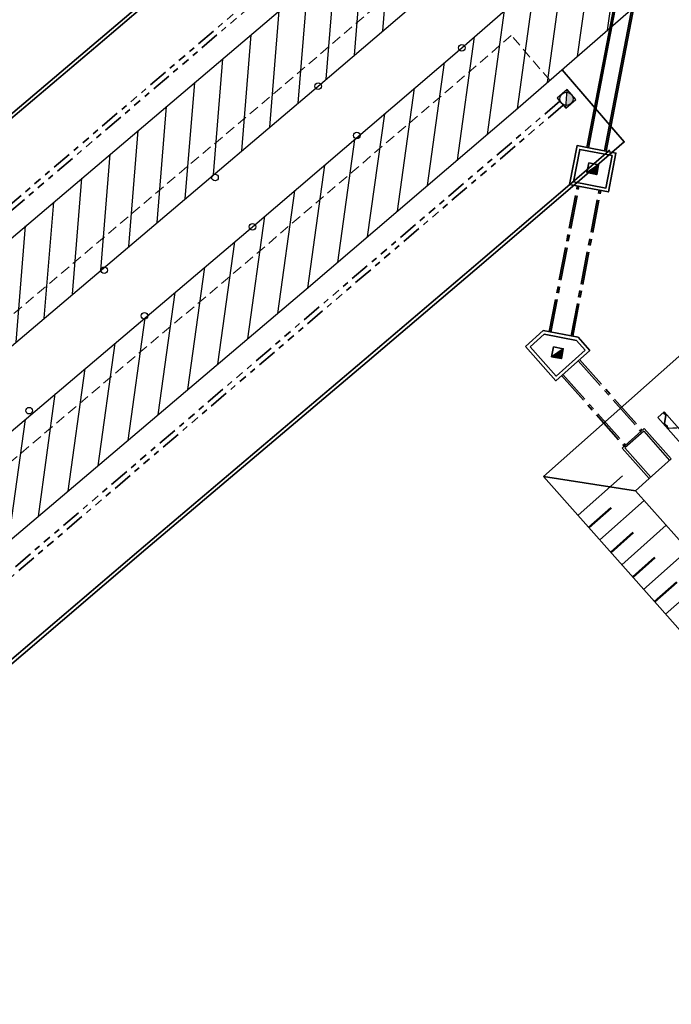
# Model space of a CAD drawing. Header units: metres. Extents: x 103182 to 107392, y 427230 to 428724.
# Tile 13 of 42: x 104598 to 104637, y 428188 to 428248. Entities that reach past the tile are written whole.
import ezdxf

# ---------------------------------------------------------------- set-up
doc = ezdxf.new("R2010")
doc.units = ezdxf.units.M
for name, pattern in [('AM-AS', [16, 10, -2, 2, -2]), ('DASHED2', [0.375, 0.25, -0.125]), ('RI-DRAINAGE', [19.2, 6, -1.8, 1.8, -1.8, 2.4, -1.8, 1.8, -1.8])]:
    doc.linetypes.add(name, pattern=pattern)
for name, color, linetype in [('!tm_306-raster_symb', 7, 'Continuous'), ('5m1 zonering', 252, 'Continuous'), ('5m1 zonering hatch', 10, 'Continuous')]:
    doc.layers.add(name, color=color, linetype=linetype)
for name, color, linetype, lineweight in [('12.5m1 zonering', 210, 'AM-AS', 25), ('N-CO-FC-DAMWAND_STAAL-G', 140, 'Continuous', 25), ('N-WE-GW-TALUDARCERING_KORT-G', 96, 'Continuous', 50), ('N-WE-GW-TALUDARCERING_LANG-G', 96, 'Continuous', 18), ('N-WE-GW-WATERGANG-G', 96, 'Continuous', 35), ('N-WE-IE-TERREINAFSCHEIDING_KUNSTMATIG_HEKWERK-G', 20, 'IE-TERREINAFSCHEIDING-KUNSTMATIG', 35), ('N-WE-KW-KUNSTWERK_DUIKER-G', 170, 'AM-AS', 35), ('N-WE-MO-ONDERZOEK_BORING-G', 30, 'Continuous', 35), ('N-WE-RI-DRAINAGE_DRAIN-G', 90, 'RI-DRAINAGE', 35), ('N-WE-VH-VERHARDING-G', 252, 'Continuous', 18)]:
    doc.layers.add(name, color=color, linetype=linetype, lineweight=lineweight)
doc.linetypes.add('IE-TERREINAFSCHEIDING-KUNSTMATIG', pattern='A,4,[82,NLCS.SHX,S=0.75,R=90,X=0,Y=0],4,-2', length=10)

# ---------------------------------------------------------------- blocks, each defined once
blk = doc.blocks.new('Perenlaantje+Akenwijk')
blk.add_hatch(color=256).paths.add_polyline_path([(104631.13, 428243.489, 0.198912), (104630.856, 428243.626), (104630.801, 428242.828, 0.668179)])
at = {"layer": '5m1 zonering hatch'}
h = blk.add_hatch(dxfattribs=at)
h.set_pattern_fill('ANSI31', color=256, scale=0.5)
h.set_pattern_definition([(265.34017, (104277.8134, 427941.8047), (1.5822527, -0.128968), [])])
h.paths.add_polyline_path([(104437.651, 428098.479), (104414.829, 428078.231), (104402.702, 428068.146), (104384.373, 428052.341), (104373.057, 428042.799), (104354.494, 428026.516), (104329.318, 428004.877), (104312.096, 427989.847), (104291.585, 427971.93), (104252.286, 427937.958), (104240.855, 427928.027), (104244.119, 427924.239), (104255.56, 427934.179), (104294.864, 427968.156), (104315.385, 427986.081), (104332.591, 428001.097), (104357.772, 428022.741), (104376.317, 428039.008), (104387.617, 428048.536), (104405.933, 428064.33), (104418.088, 428074.438), (104439.591, 428093.516)])
h.paths.add_polyline_path([(104455.838, 428107.343), (104461.147, 428111.902), (104479.077, 428127.226), (104495.457, 428141.067), (104508.027, 428151.965), (104521.111, 428163.212), (104532.666, 428172.85), (104539.333, 428178.658), (104551.918, 428189.466), (104557.947, 428194.658), (104576.675, 428210.634), (104583.209, 428216.302), (104595.803, 428227.107), (104615.767, 428244.002), (104627.997, 428254.446), (104634.531, 428259.764), (104631.231, 428263.524), (104624.795, 428258.287), (104612.529, 428247.811), (104592.56, 428230.913), (104579.943, 428220.088), (104573.414, 428214.425), (104554.693, 428198.454), (104548.658, 428193.257), (104536.062, 428182.44), (104529.422, 428176.655), (104517.88, 428167.028), (104504.76, 428155.75), (104492.206, 428144.866), (104475.839, 428131.036), (104457.894, 428115.699), (104452.605, 428111.157), (104440.95, 428101.406), (104437.651, 428098.479), (104439.591, 428093.516), (104444.214, 428097.618)])
h = blk.add_hatch(dxfattribs=at)
h.set_pattern_fill('ANSI31', color=256, scale=0.5)
h.set_pattern_definition([(82.1094, (104348.509, 427637.852), (-1.5724696, 0.217935), [])])
h.paths.add_polyline_path([(104455.886, 428095.835), (104471.929, 428109.268), (104497.855, 428131.529), (104510.424, 428142.201), (104529.649, 428158.808), (104535.401, 428163.734), (104544.824, 428171.882), (104551.042, 428177.295), (104557.47, 428182.699), (104576.861, 428198.981), (104589.059, 428209.673), (104615.025, 428231.668), (104627.741, 428242.527), (104640.164, 428253.345), (104636.866, 428257.103), (104624.476, 428246.314), (104611.786, 428235.477), (104585.795, 428213.461), (104573.605, 428202.776), (104554.252, 428186.526), (104547.792, 428181.095), (104541.547, 428175.659), (104532.14, 428167.524), (104526.389, 428162.599), (104507.172, 428145.999), (104494.608, 428135.332), (104468.695, 428113.082), (104452.621, 428099.622), (104433.388, 428082.55), (104426.753, 428076.82), (104420.623, 428071.555), (104402.022, 428055.901), (104372.949, 428030.74), (104360.289, 428020.104), (104341.54, 428003.413), (104323.231, 427987.897), (104311.92, 427977.884), (104291.992, 427960.406), (104274.55, 427945.593), (104260.328, 427933.17), (104246.572, 427921.392), (104249.836, 427917.605), (104263.598, 427929.388), (104277.813, 427941.805), (104295.259, 427956.621), (104315.226, 427974.133), (104326.505, 427984.117), (104344.819, 427999.638), (104363.56, 428016.322), (104376.193, 428026.935), (104405.268, 428052.098), (104423.862, 428067.746), (104430.016, 428073.031), (104436.682, 428078.788)])
at = {"layer": 'N-WE-MO-ONDERZOEK_BORING-G', "ltscale": 0.2}
for points in [[(104632.774, 428239.231), (104632.423, 428238.993), (104632.072, 428238.754), (104632.662, 428238.642)], [(104630.63, 428228.077), (104630.279, 428227.838), (104629.928, 428227.6), (104630.517, 428227.487)]]:
    blk.add_hatch(color=251, dxfattribs=at).paths.add_polyline_path(points)
at = {"layer": '!tm_306-raster_symb', "color": 251}
for centre in [(104624.476, 428246.314), (104615.767, 428244.002), (104618.109, 428241.01), (104609.506, 428238.466), (104611.786, 428235.477), (104602.787, 428232.849), (104605.226, 428230.072), (104598.235, 428224.325)]:
    blk.add_circle(centre, 0.2, dxfattribs=at)
at = {"ltscale": 1000}
for p, q in [((104630.867, 428243.791), (104630.264, 428243.266)), ((104631.393, 428243.188), (104630.867, 428243.791)), ((104630.264, 428243.266), (104630.79, 428242.662)), ((104630.79, 428242.662), (104631.393, 428243.188))]:
    blk.add_line(p, q, dxfattribs=at)
for p, q in [((104630.79, 428242.662), (104630.867, 428243.791)), ((104634.199, 428222.058), (104635.547, 428223.252)), ((104635.547, 428223.252), (104637.188, 428221.399)), ((104635.841, 428220.205), (104634.199, 428222.058)), ((104637.188, 428221.399), (104635.841, 428220.205))]:
    blk.add_line(p, q)
at = {"color": 7}
for p, q in [((104635.547, 428223.252), (104634.199, 428222.058)), ((104635.547, 428223.252), (104637.188, 428221.399)), ((104635.514, 428223.08), (104634.374, 428222.069)), ((104635.514, 428223.08), (104637.085, 428221.308)), ((104634.199, 428222.058), (104635.841, 428220.205)), ((104634.374, 428222.069), (104635.944, 428220.297)), ((104637.188, 428221.399), (104635.841, 428220.205))]:
    blk.add_line(p, q, dxfattribs=at)
blk.add_lwpolyline([(104632.774, 428239.231), (104632.072, 428238.754)])
for points in [[(104636.927, 428223.384, 0.088672), (104636.93, 428223.386), (104636.935, 428223.391, 0.414214), (104636.936, 428223.408), (104636.921, 428223.425, 0.385314), (104636.905, 428223.427), (104636.891, 428223.417, -0.385314), (104636.881, 428223.418), (104636.783, 428223.528, -0.227194), (104636.779, 428223.544), (104636.864, 428224.048, 0.227194), (104636.861, 428224.06), (104636.746, 428224.19, 0.414214), (104636.729, 428224.191), (104636.724, 428224.186, 0.17875), (104636.721, 428224.18, 0.219232), (104636.726, 428224.164), (104636.729, 428224.16, 0.687239), (104636.733, 428224.161), (104636.733, 428224.18, -0.212557), (104636.734, 428224.182), (104636.735, 428224.183, -0.414214), (104636.739, 428224.183), (104636.753, 428224.168, -0.385314), (104636.753, 428224.161), (104636.74, 428224.147, 0.663703), (104636.742, 428224.142), (104636.766, 428224.143, -0.221695), (104636.782, 428224.136), (104636.85, 428224.059, -0.227194), (104636.855, 428224.043), (104636.769, 428223.539, 0.227194), (104636.773, 428223.527), (104636.88, 428223.406, 0.385314), (104636.891, 428223.405), (104636.909, 428223.418, -0.385314), (104636.916, 428223.417), (104636.929, 428223.402, -0.414214), (104636.929, 428223.398), (104636.928, 428223.397, -0.212557), (104636.925, 428223.396), (104636.907, 428223.398, 0.687234), (104636.905, 428223.394), (104636.909, 428223.39, 0.219232), (104636.924, 428223.384, 0.088672), (104636.927, 428223.384)], [(104637.533, 428223.277), (104637.023, 428223.253, -0.227194), (104637.011, 428223.258), (104636.896, 428223.387, -0.414214), (104636.897, 428223.404), (104636.902, 428223.409, -0.17875), (104636.909, 428223.411, -0.219232), (104636.924, 428223.405), (104636.928, 428223.401, -0.687239), (104636.926, 428223.397), (104636.907, 428223.399, 0.212557), (104636.905, 428223.399), (104636.904, 428223.397, 0.414214), (104636.904, 428223.393), (104636.917, 428223.378, 0.385314), (104636.924, 428223.377), (104636.939, 428223.388, -0.663703), (104636.944, 428223.385), (104636.94, 428223.361, 0.221695), (104636.945, 428223.345), (104637.013, 428223.268, 0.227194), (104637.029, 428223.262), (104637.539, 428223.286, -0.227194)]]:
    blk.add_lwpolyline(points, format="xyb")
blk.add_circle((104630.828, 428243.227), 0.4)
at = {"layer": '12.5m1 zonering', "ltscale": 0.5, "const_width": 0.1, "flags": 128}
for points in [[(104237.182, 427932.282), (104248.66, 427942.181), (104250.883, 427944.094), (104265.139, 427956.482), (104282.518, 427971.373), (104287.94, 427976.094), (104302.396, 427988.747), (104308.403, 427994.03), (104313.783, 427998.758), (104325.757, 428009.057), (104332.038, 428014.417), (104350.765, 428030.803), (104350.956, 428030.966), (104363.471, 428041.71), (104369.501, 428046.928), (104380.707, 428056.536), (104392.633, 428066.838), (104399.135, 428072.378), (104411.275, 428082.534), (104417.208, 428087.715), (104423.767, 428093.456), (104437.34, 428105.502), (104443.292, 428110.629), (104449.021, 428115.425), (104454.333, 428119.93), (104459.291, 428124.123), (104472.251, 428135.225), (104485.279, 428146.323), (104488.585, 428149.123), (104497.719, 428156.96), (104501.15, 428159.929), (104514.266, 428171.231), (104517.051, 428173.595), (104522.857, 428178.502), (104525.728, 428180.94), (104532.125, 428186.493), (104532.361, 428186.698), (104538.464, 428191.975), (104544.936, 428197.474), (104545.023, 428197.549), (104551.099, 428202.715), (104564.186, 428213.791), (104569.74, 428218.594), (104576.288, 428224.305), (104576.438, 428224.433), (104588.984, 428235.129), (104602.427, 428246.51), (104608.919, 428252.029), (104615.07, 428257.282), (104621.143, 428262.519), (104627.645, 428267.995)], [(104253.51, 427913.35), (104264.976, 427923.24), (104267.234, 427925.183), (104281.472, 427937.554), (104298.86, 427952.454), (104304.382, 427957.261), (104318.883, 427969.954), (104324.912, 427975.256), (104330.186, 427979.892), (104342.023, 427990.071), (104348.385, 427995.501), (104367.119, 428011.893), (104367.22, 428011.98), (104379.793, 428022.773), (104385.817, 428027.987), (104397.014, 428037.587), (104408.911, 428047.864), (104415.262, 428053.275), (104427.344, 428063.382), (104427.517, 428063.526), (104433.663, 428068.894), (104440.297, 428074.701), (104453.798, 428086.681), (104459.475, 428091.573), (104465.129, 428096.306), (104470.491, 428100.853), (104475.496, 428105.087), (104488.488, 428116.216), (104501.463, 428127.269), (104504.803, 428130.097), (104514.039, 428138.021), (104517.49, 428141.007), (104530.515, 428152.231), (104533.209, 428154.518), (104539.019, 428159.428), (104542.014, 428161.973), (104548.528, 428167.626), (104548.745, 428167.815), (104554.734, 428172.993), (104561.124, 428178.423), (104561.227, 428178.511), (104567.272, 428183.651), (104580.438, 428194.794), (104586.132, 428199.718), (104592.611, 428205.369), (104592.651, 428205.403), (104605.171, 428216.076), (104618.601, 428227.447), (104625.133, 428233), (104631.351, 428238.31), (104633.462, 428240.13)]]:
    blk.add_lwpolyline(points, dxfattribs=at)
at = {"layer": '5m1 zonering', "color": 251}
for points in [[(104592.56, 428230.913), (104612.529, 428247.811), (104624.795, 428258.287), (104631.231, 428263.524), (104640.164, 428253.345), (104627.741, 428242.527), (104615.025, 428231.668), (104589.059, 428209.673)], [(104595.803, 428227.107), (104615.767, 428244.002), (104627.997, 428254.446), (104634.531, 428259.764)], [(104585.795, 428213.461), (104611.786, 428235.477), (104624.476, 428246.314), (104636.881, 428257.116)]]:
    blk.add_lwpolyline(points, dxfattribs=at)
at = {"layer": '5m1 zonering'}
for points in [[(104592.56, 428230.913), (104612.529, 428247.811), (104624.795, 428258.287), (104631.231, 428263.524), (104640.164, 428253.345), (104627.741, 428242.527), (104615.025, 428231.668), (104589.059, 428209.673)], [(104595.803, 428227.107), (104615.767, 428244.002), (104627.997, 428254.446), (104634.531, 428259.764)], [(104585.795, 428213.461), (104611.786, 428235.477), (104624.476, 428246.314), (104636.881, 428257.116)]]:
    blk.add_lwpolyline(points, dxfattribs=at)
at = {"layer": 'N-CO-FC-DAMWAND_STAAL-G', "color": 251}
blk.add_line((104636.373, 428223.918), (104636.747, 428224.249), dxfattribs=at)
for points in [[(104694.431, 428196.575, 0.016166), (104690.094, 428198.883, -0.267261), (104683.392, 428208.853, 0.848009), (104667.56, 428210.356, -0.294768), (104657.904, 428201.561, 0.005586), (104656.42, 428201.296), (104636.373, 428223.918)], [(104694.383, 428197.178, 0.015048), (104690.314, 428199.331, -0.267261), (104683.891, 428208.888, 0.848009), (104667.077, 428210.484, -0.294768), (104657.821, 428202.054, 0.004539), (104656.607, 428201.84), (104636.747, 428224.249)]]:
    blk.add_lwpolyline(points, format="xyb", dxfattribs=at)
at = {"layer": 'N-WE-GW-TALUDARCERING_KORT-G', "color": 251}
for p, q in [((104632.193, 428217.236), (104633.54, 428218.429)), ((104633.519, 428215.739), (104634.866, 428216.933)), ((104634.846, 428214.242), (104636.193, 428215.436)), ((104636.172, 428212.745), (104637.519, 428213.939))]:
    blk.add_line(p, q, dxfattribs=at)
at = {"layer": 'N-WE-GW-TALUDARCERING_LANG-G', "color": 251}
for p, q in [((104631.53, 428217.984), (104634.224, 428220.372)), ((104632.856, 428216.487), (104635.55, 428218.875)), ((104634.183, 428214.99), (104636.877, 428217.378)), ((104635.509, 428213.494), (104638.203, 428215.881)), ((104636.836, 428211.997), (104639.53, 428214.385))]:
    blk.add_line(p, q, dxfattribs=at)
at = {"layer": 'N-WE-GW-WATERGANG-G', "color": 251, "flags": 128}
for points in [[(104629.438, 428220.344), (104638.718, 428228.568)], [(104635.018, 428219.476), (104635.841, 428220.205)], [(104636.329, 428212.568), (104648.48, 428198.858)]]:
    blk.add_lwpolyline(points, dxfattribs=at)
at = {"layer": 'N-WE-GW-WATERGANG-G', "color": 251}
for points in [[(104636.329, 428212.568), (104629.438, 428220.344)], [(104635.018, 428219.476), (104629.438, 428220.344)], [(104638.324, 428215.745), (104635.018, 428219.476)]]:
    blk.add_lwpolyline(points, dxfattribs=at)
at = {"layer": 'N-WE-IE-TERREINAFSCHEIDING_KUNSTMATIG_HEKWERK-G', "color": 251, "ltscale": 0.2, "flags": 128}
for points in [[(104309.291, 427995.076), (104313.652, 427998.909), (104325.627, 428009.209), (104331.907, 428014.568), (104350.634, 428030.954), (104350.826, 428031.118), (104363.34, 428041.861), (104369.37, 428047.08), (104380.576, 428056.687), (104392.502, 428066.99), (104399.006, 428072.531), (104411.145, 428082.686), (104417.077, 428087.866), (104423.635, 428093.606), (104437.209, 428105.652), (104443.162, 428110.782), (104448.893, 428115.578), (104454.204, 428120.082), (104459.161, 428124.276), (104472.121, 428135.377), (104485.149, 428146.475), (104488.455, 428149.275), (104497.589, 428157.111), (104501.019, 428160.08), (104514.136, 428171.383), (104516.922, 428173.748), (104522.728, 428178.655), (104525.597, 428181.092), (104531.994, 428186.644), (104532.229, 428186.849), (104538.334, 428192.127), (104544.807, 428197.627), (104544.894, 428197.701), (104550.97, 428202.868), (104564.056, 428213.943), (104569.608, 428218.745), (104576.157, 428224.457), (104576.309, 428224.585), (104588.855, 428235.281), (104602.298, 428246.663), (104608.789, 428252.181), (104614.94, 428257.434), (104618.079, 428260.141), (104621.848, 428255.77)], [(104630.564, 428244.986), (104634.332, 428240.616), (104631.481, 428238.158), (104625.263, 428232.848), (104618.73, 428227.294), (104605.3, 428215.924), (104592.781, 428205.251), (104592.742, 428205.218), (104586.263, 428199.567), (104580.568, 428194.642), (104567.401, 428183.499), (104561.357, 428178.359), (104561.254, 428178.271), (104554.864, 428172.842), (104548.876, 428167.664), (104548.659, 428167.475), (104542.145, 428161.821), (104539.148, 428159.275), (104533.338, 428154.365), (104530.645, 428152.079), (104517.62, 428140.856), (104514.169, 428137.869), (104504.933, 428129.945), (104501.593, 428127.116), (104488.618, 428116.064), (104475.626, 428104.934), (104470.62, 428100.7), (104465.258, 428096.153), (104459.604, 428091.421), (104453.929, 428086.531), (104440.429, 428074.551), (104433.795, 428068.743), (104427.647, 428063.374), (104427.473, 428063.229), (104415.391, 428053.122), (104409.041, 428047.712), (104397.145, 428037.435), (104385.947, 428027.835), (104379.924, 428022.622), (104367.35, 428011.828), (104367.25, 428011.742), (104348.515, 427995.35), (104342.153, 427989.92), (104330.318, 427979.741), (104326.392, 427976.29)]]:
    blk.add_lwpolyline(points, dxfattribs=at)
at = {"layer": 'N-WE-KW-KUNSTWERK_DUIKER-G', "color": 251, "ltscale": 0.2}
for points in [[(104629.785, 428229.111), (104631.484, 428237.951)], [(104629.883, 428229.092), (104631.582, 428237.932)], [(104631.111, 428228.856), (104632.81, 428237.697)], [(104631.209, 428228.837), (104632.908, 428237.678)], [(104631.617, 428227.421), (104635.416, 428223.136)], [(104631.543, 428227.355), (104635.341, 428223.069)], [(104630.532, 428226.459), (104634.33, 428222.174)], [(104630.607, 428226.526), (104634.405, 428222.24)]]:
    blk.add_lwpolyline(points, dxfattribs=at)
at = {"layer": 'N-WE-MO-ONDERZOEK_BORING-G', "color": 251, "ltscale": 0.2}
for points in [[(104632.067, 428240.283), (104635.473, 428258.008)], [(104632.158, 428240.266), (104635.563, 428257.986)], [(104633.14, 428240.077), (104636.537, 428257.757)], [(104633.231, 428240.06), (104636.628, 428257.736)], [(104629.418, 428229.181), (104628.336, 428228.222)], [(104631.546, 428228.772), (104629.418, 428229.181)], [(104629.477, 428228.966), (104628.618, 428228.205)], [(104631.441, 428228.589), (104629.477, 428228.966)], [(104631.966, 428227.997), (104631.441, 428228.589)], [(104632.248, 428227.98), (104631.546, 428228.772)], [(104628.336, 428228.222), (104630.177, 428226.144), (104632.248, 428227.98)], [(104628.618, 428228.205), (104630.194, 428226.427), (104631.966, 428227.997)], [(104630.63, 428228.077), (104629.928, 428227.6)]]:
    blk.add_lwpolyline(points, dxfattribs=at)
for points in [[(104631.018, 428238.041), (104633.375, 428237.588), (104633.828, 428239.945), (104631.471, 428240.398)], [(104631.252, 428238.199), (104633.217, 428237.822), (104633.594, 428239.786), (104631.63, 428240.164)], [(104632.072, 428238.754), (104632.662, 428238.642), (104632.774, 428239.231), (104632.185, 428239.344)], [(104629.928, 428227.6), (104630.517, 428227.487), (104630.63, 428228.077), (104630.041, 428228.189)]]:
    blk.add_lwpolyline(points, close=True, dxfattribs=at)
at = {"layer": 'N-WE-RI-DRAINAGE_DRAIN-G', "color": 251, "ltscale": 0.2, "flags": 128}
for points in [[(104558.853, 428204.181), (104625.554, 428261.111)], [(104559.057, 428203.942), (104625.757, 428260.871)], [(104630.425, 428243.084), (104569.817, 428191.313)], [(104630.629, 428242.844), (104570.021, 428191.074)]]:
    blk.add_lwpolyline(points, dxfattribs=at)
at = {"layer": 'N-WE-VH-VERHARDING-G', "linetype": 'DASHED2', "ltscale": 2.5, "flags": 128}
for points in [[(104316.459, 427988.876), (104331.674, 428002.155), (104356.854, 428023.798), (104375.404, 428040.069), (104386.709, 428049.601), (104405.028, 428065.398), (104417.176, 428075.5), (104443.3, 428098.679), (104454.933, 428108.411), (104460.236, 428112.965), (104478.17, 428128.293), (104494.547, 428142.131), (104507.112, 428153.025), (104520.206, 428164.28), (104531.758, 428173.915), (104538.417, 428179.717), (104551.005, 428190.527), (104557.036, 428195.721), (104575.762, 428211.695), (104582.295, 428217.362), (104594.895, 428228.173), (104614.86, 428245.069), (104623.028, 428252.044)], [(104627.477, 428247.071), (104625.39, 428245.254), (104612.693, 428234.411), (104586.709, 428212.4), (104574.517, 428201.713), (104555.155, 428185.456), (104548.702, 428180.031), (104542.464, 428174.602), (104533.053, 428166.463), (104527.302, 428161.538), (104508.083, 428144.936), (104495.517, 428134.267), (104469.6, 428112.014), (104453.535, 428098.562), (104434.31, 428081.497), (104427.667, 428075.759), (104421.53, 428070.488), (104402.931, 428054.836), (104373.857, 428029.675), (104361.205, 428019.045), (104342.458, 428002.356), (104324.148, 427986.839), (104320.676, 427983.766)], [(104629.828, 428244.344), (104627.477, 428247.071)]]:
    blk.add_lwpolyline(points, dxfattribs=at)

msp = doc.modelspace()

# ---------------------------------------------------------------- block references
msp.add_blockref('Perenlaantje+Akenwijk', (0, 0))

doc.saveas('drawing.dxf')
